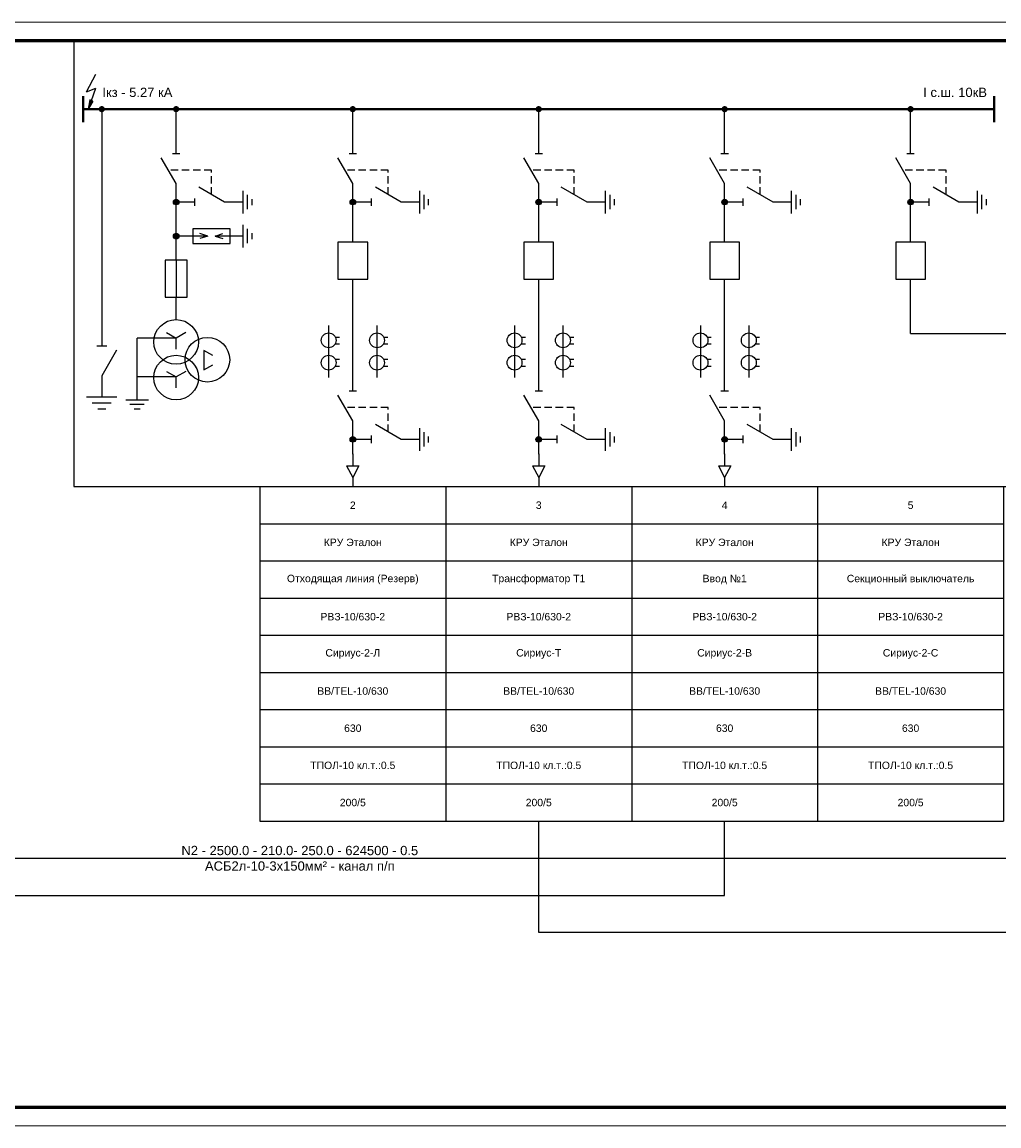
# Model space of a CAD drawing. Header units: millimetres. Extents: x 523209 to 536718, y -48289 to -47398.
# Tile 12 of 116: x 526660 to 526923, y -47992 to -47695. Entities that reach past the tile are written whole.
import ezdxf
from ezdxf.enums import TextEntityAlignment as Align

# ---------------------------------------------------------------- set-up
doc = ezdxf.new("R2010")
doc.units = ezdxf.units.MM
doc.linetypes.add('DASHED', pattern=[19.05, 12.7, -6.35])
doc.linetypes.add('JIS_02_2.0', pattern=[3, 2, -1])
for name, color, linetype, lineweight in [('ВК-линия контур', 132, 'Continuous', 15), ('ВК-линия толстая', 30, 'Continuous', 60), ('ВК-Текст', 1, 'Continuous', 30), ('электрика', 1, 'Continuous', 40)]:
    doc.layers.add(name, color=color, linetype=linetype, lineweight=lineweight)
doc.styles.get("Standard").update_dxf_attribs({"font": 'arial.ttf'})
doc.styles.add('СГЕНЕРИР_СТИЛЬ_1', font='times.ttf')

# ---------------------------------------------------------------- blocks, each defined once
blk = doc.blocks.new('*U20')
at = {"color": 0, "linetype": 'ByBlock', "lineweight": -2}
for p, q in [((0.8, 3), (6, 0)), ((10.25, -3.05), (10.25, 3.05)), ((-47.81, 0), (0, 0)), ((0, 1), (0, -1)), ((11.45, -1.93), (11.45, 1.92)), ((12.65, -0.8), (12.65, 0.8)), ((6, 0), (10.25, 0))]:
    blk.add_line(p, q, dxfattribs=at)
blk = doc.blocks.new('*U6')
at = {"color": 0, "linetype": 'ByBlock', "lineweight": -2}
for p, q in [((-6.5, 4), (-6.5, -10)), ((6.5, 4), (6.5, -10)), ((-4.71, 0.9), (-3.6, 0.9)), ((8.29, 0.9), (9.4, 0.9)), ((-4.71, -0.9), (-3.6, -0.9)), ((8.29, -0.9), (9.4, -0.9)), ((-4.71, -5.1), (-3.6, -5.1)), ((8.29, -5.1), (9.4, -5.1)), ((-4.71, -6.9), (-3.6, -6.9)), ((8.29, -6.9), (9.4, -6.9))]:
    blk.add_line(p, q, dxfattribs=at)
for centre in [(-6.5, 0), (6.5, 0), (-6.5, -6), (6.5, -6)]:
    blk.add_circle(centre, 2, dxfattribs=at)
blk = doc.blocks.new('*U10')
at = {"linetype": 'ByBlock', "lineweight": -2}
h = blk.add_hatch(color=0, dxfattribs=at)
h.dxf.hatch_style = 1
h.paths.add_polyline_path([(-12.25, 0, 1), (-13.75, 0, 1)])
at = {"color": 0, "linetype": 'ByBlock', "lineweight": -2}
for p, q in [((-8, 0), (-1.07, 4)), ((-18, 0), (-13.75, 0)), ((-12.25, 0), (-8, 0)), ((0, -1), (0, 1)), ((0, 0), (12, 0)), ((-13, -5), (-13, -0.75)), ((-14, -5), (-12, -5)), ((-13, -13), (-9, -6.07)), ((-13, -18), (-13, -13)), ((-16.05, -18), (-9.95, -18)), ((-14.93, -19.2), (-11.07, -19.2)), ((-13.8, -20.4), (-12.2, -20.4))]:
    blk.add_line(p, q, dxfattribs=at)
at = {"color": 0, "linetype": 'JIS_02_2.0', "lineweight": -2}
for p, q in [((-4.39, -9.54), (-4.39, 2.09)), ((-11, -9.54), (-4.39, -9.54))]:
    blk.add_line(p, q, dxfattribs=at)
at = {"color": 0, "linetype": 'ByBlock', "lineweight": -2}
blk.add_circle((-13, 0), 0.75, dxfattribs=at)
blk = doc.blocks.new('*U14')
at = {"linetype": 'ByBlock', "lineweight": -2}
h = blk.add_hatch(color=0, dxfattribs=at)
h.dxf.hatch_style = 1
h.paths.add_polyline_path([(-12.25, 0, 1), (-13.75, 0, 1)])
at = {"color": 0, "linetype": 'ByBlock', "lineweight": -2}
for p, q in [((-8, 0), (-1.07, 4)), ((-16.94, 0), (-13.75, 0)), ((-12.25, 0), (-8, 0)), ((0, -1), (0, 1)), ((0, 0), (4.25, 0)), ((-13, -5), (-13, -0.75)), ((-14, -5), (-12, -5)), ((-13, -13), (-9, -6.07)), ((-13, -18), (-13, -13)), ((-16.05, -18), (-9.95, -18)), ((-14.93, -19.2), (-11.07, -19.2)), ((-13.8, -20.4), (-12.2, -20.4))]:
    blk.add_line(p, q, dxfattribs=at)
at = {"color": 0, "linetype": 'JIS_02_2.0', "lineweight": -2}
for p, q in [((-4.39, -9.54), (-4.39, 2.09)), ((-11, -9.54), (-4.39, -9.54))]:
    blk.add_line(p, q, dxfattribs=at)
at = {"color": 0, "linetype": 'ByBlock', "lineweight": -2}
blk.add_circle((-13, 0), 0.75, dxfattribs=at)
blk = doc.blocks.new('*U16')
at = {"color": 0, "linetype": 'ByBlock', "lineweight": -2}
for p, q in [((0, 5), (0, 17.5)), ((0, -34.1), (0, -5))]:
    blk.add_line(p, q, dxfattribs=at)
blk.add_lwpolyline([(-4, -5), (4, -5), (4, 5), (-4, 5)], close=True, dxfattribs=at)
blk = doc.blocks.new('*U15')
at = {"color": 0, "linetype": 'ByBlock', "lineweight": -2}
for p, q in [((0, 2.16), (0, -1)), ((-1.65, -1), (1.65, -1)), ((-1.65, -1), (0, -4.13)), ((1.65, -1), (0, -4.13)), ((0, -4.13), (0, -6.63))]:
    blk.add_line(p, q, dxfattribs=at)
blk = doc.blocks.new('*T361')
at = {"layer": 'электрика', "color": 0, "linetype": 'ByBlock', "lineweight": -2, "ltscale": 0.5, "transparency": 16777216}
for p, q in [((0, 0), (50, 0)), ((0, 0), (0, -90)), ((50, 0), (50, -90)), ((0, -10), (50, -10)), ((0, -20), (50, -20)), ((0, -30), (50, -30)), ((0, -40), (50, -40)), ((0, -50), (50, -50)), ((0, -60), (50, -60)), ((0, -70), (50, -70)), ((0, -80), (50, -80)), ((0, -90), (50, -90))]:
    blk.add_line(p, q, dxfattribs=at)
at = {"layer": 'электрика', "color": 0, "lineweight": 0, "ltscale": 0.5, "transparency": 16777216, "char_height": 2, "width": 47.2559, "attachment_point": 5}
for s, insert in [('2', (25, -5)), ('КРУ Эталон ', (25, -15)), ('Отходящая линия (Резерв)', (25, -25)), ('РВЗ-10/630-2', (25, -35)), ('Сириус-2-Л', (25, -45)), ('BB/TEL-10/630', (25, -55)), ('630', (25, -65)), ('\\A1;ТПОЛ-10 кл.т.:0.5', (25, -75)), ('\\A1;200/5 ', (25, -85))]:
    blk.add_mtext(s, dxfattribs=dict(at, insert=insert))
blk = doc.blocks.new('*T362')
at = {"layer": 'электрика', "color": 0, "linetype": 'ByBlock', "lineweight": -2, "ltscale": 0.5, "transparency": 16777216}
for p, q in [((0, 0), (50, 0)), ((0, 0), (0, -90)), ((50, 0), (50, -90)), ((0, -10), (50, -10)), ((0, -20), (50, -20)), ((0, -30), (50, -30)), ((0, -40), (50, -40)), ((0, -50), (50, -50)), ((0, -60), (50, -60)), ((0, -70), (50, -70)), ((0, -80), (50, -80)), ((0, -90), (50, -90))]:
    blk.add_line(p, q, dxfattribs=at)
at = {"layer": 'электрика', "color": 0, "lineweight": 0, "ltscale": 0.5, "transparency": 16777216, "char_height": 2, "width": 47.2559, "attachment_point": 5}
for s, insert in [('3', (25, -5)), ('КРУ Эталон ', (25, -15)), ('Трансформатор Т1', (25, -25)), ('РВЗ-10/630-2', (25, -35)), ('Сириус-Т', (25, -45)), ('BB/TEL-10/630', (25, -55)), ('630', (25, -65)), ('\\A1;ТПОЛ-10 кл.т.:0.5', (25, -75)), ('\\A1;200/5 ', (25, -85))]:
    blk.add_mtext(s, dxfattribs=dict(at, insert=insert))
blk = doc.blocks.new('*U29')
at = {"linetype": 'ByBlock', "lineweight": -2}
h = blk.add_hatch(color=0, dxfattribs=at)
h.dxf.hatch_style = 1
h.paths.add_polyline_path([(-12.25, 0, 1), (-13.75, 0, 1)])
at = {"color": 0, "linetype": 'ByBlock', "lineweight": -2}
for p, q in [((-8, 0), (-1.07, 4)), ((-22.16, 0), (-13.75, 0)), ((-12.25, 0), (-8, 0)), ((0, -1), (0, 1)), ((0, 0), (12, 0)), ((-13, -5), (-13, -0.75)), ((-14, -5), (-12, -5)), ((-13, -13), (-9, -6.07)), ((-13, -18), (-13, -13)), ((-16.05, -18), (-9.95, -18)), ((-14.93, -19.2), (-11.07, -19.2)), ((-13.8, -20.4), (-12.2, -20.4))]:
    blk.add_line(p, q, dxfattribs=at)
at = {"color": 0, "linetype": 'JIS_02_2.0', "lineweight": -2}
for p, q in [((-4.39, -9.54), (-4.39, 2.09)), ((-11, -9.54), (-4.39, -9.54))]:
    blk.add_line(p, q, dxfattribs=at)
at = {"color": 0, "linetype": 'ByBlock', "lineweight": -2}
blk.add_circle((-13, 0), 0.75, dxfattribs=at)
blk = doc.blocks.new('*U28')
at = {"color": 0, "linetype": 'ByBlock', "lineweight": -2}
for p, q in [((0, 5), (0, 11.45)), ((0, 5), (0, -5)), ((0, -8), (0, -5))]:
    blk.add_line(p, q, dxfattribs=at)
blk.add_lwpolyline([(-3, -5), (3, -5), (3, 5), (-3, 5)], close=True, dxfattribs=at)
blk = doc.blocks.new('*U26')
at = {"color": 0, "linetype": 'ByBlock', "lineweight": -2}
for p, q in [((0, 5), (0, 9.5)), ((0, 1), (-0.68, 3.09)), ((0, 1), (0, 5)), ((0, 1), (0.68, 3.09)), ((0, -1), (-0.68, -3.09)), ((0, -5), (0, -1)), ((0, -1), (0.68, -3.09)), ((0, -8.5), (0, -5)), ((-3.05, -8.5), (3.05, -8.5)), ((-1.92, -9.7), (1.92, -9.7)), ((-0.8, -10.9), (0.8, -10.9))]:
    blk.add_line(p, q, dxfattribs=at)
blk.add_lwpolyline([(-2, -5), (2, -5), (2, 5), (-2, 5)], close=True, dxfattribs=at)
blk = doc.blocks.new('*U25')
at = {"color": 0, "linetype": 'ByBlock', "lineweight": -2}
for p, q in [((0, 0), (0, 16.6)), ((-3.05, 0), (3.05, 0)), ((-1.925, -1.2), (1.925, -1.2)), ((-0.8, -2.4), (0.8, -2.4))]:
    blk.add_line(p, q, dxfattribs=at)
blk = doc.blocks.new('ТН')
at = {"color": 0, "linetype": 'ByBlock', "lineweight": -2}
for p, q in [((0, 10.8), (0, 13.8)), ((-2.56, 7.28), (0, 5.8)), ((2.56, 7.28), (0, 5.8)), ((0, 5.8), (-10.5, 5.8)), ((0, 2.84), (0, 5.8)), ((0, -4.61), (-10.5, -4.61)), ((-2.56, -3.13), (0, -4.61)), ((2.56, -3.13), (0, -4.61)), ((0, -7.57), (0, -4.61))]:
    blk.add_line(p, q, dxfattribs=at)
blk.add_lwpolyline([(9.83, 1.11), (7.48, 2.46), (7.48, -2.74), (9.83, -1.39)], dxfattribs=at)
for centre in [(0, 4.8), (8.4, 0), (0, -4.8)]:
    blk.add_circle(centre, 6, dxfattribs=at)
blk.add_blockref('*U25', (-10.5, -10.8), dxfattribs=at)
blk = doc.blocks.new('Узел')
at = {"linetype": 'ByBlock', "lineweight": -2}
h = blk.add_hatch(color=0, dxfattribs=at)
h.dxf.hatch_style = 1
h.paths.add_polyline_path([(0.75, 0, 1), (-0.75, 0, 1)])
at = {"color": 0, "linetype": 'ByBlock', "lineweight": -2}
blk.add_circle((0, 0), 0.75, dxfattribs=at)
blk = doc.blocks.new('*U30')
at = {"color": 0, "linetype": 'ByBlock', "lineweight": -2}
for p, q in [((0, 5), (0, 17.5)), ((0, -19.55), (0, -5))]:
    blk.add_line(p, q, dxfattribs=at)
blk.add_lwpolyline([(-4, -5), (4, -5), (4, 5), (-4, 5)], close=True, dxfattribs=at)
blk = doc.blocks.new('*T363')
at = {"layer": 'электрика', "color": 0, "linetype": 'ByBlock', "lineweight": -2, "ltscale": 0.5, "transparency": 16777216}
for p, q in [((0, 0), (50, 0)), ((0, 0), (0, -90)), ((50, 0), (50, -90)), ((0, -10), (50, -10)), ((0, -20), (50, -20)), ((0, -30), (50, -30)), ((0, -40), (50, -40)), ((0, -50), (50, -50)), ((0, -60), (50, -60)), ((0, -70), (50, -70)), ((0, -80), (50, -80)), ((0, -90), (50, -90))]:
    blk.add_line(p, q, dxfattribs=at)
at = {"layer": 'электрика', "color": 0, "lineweight": 0, "ltscale": 0.5, "transparency": 16777216, "char_height": 2, "width": 47.2559, "attachment_point": 5}
for s, insert in [('5', (25, -5)), ('КРУ Эталон ', (25, -15)), ('Секционный выключатель', (25, -25)), ('РВЗ-10/630-2', (25, -35)), ('Сириус-2-С', (25, -45)), ('BB/TEL-10/630', (25, -55)), ('630', (25, -65)), ('\\A1;ТПОЛ-10 кл.т.:0.5', (25, -75)), ('\\A1;200/5 ', (25, -85))]:
    blk.add_mtext(s, dxfattribs=dict(at, insert=insert))
blk = doc.blocks.new('*T364')
at = {"layer": 'электрика', "color": 0, "linetype": 'ByBlock', "lineweight": -2, "ltscale": 0.5, "transparency": 16777216}
for p, q in [((0, 0), (50, 0)), ((0, 0), (0, -90)), ((50, 0), (50, -90)), ((0, -10), (50, -10)), ((0, -20), (50, -20)), ((0, -30), (50, -30)), ((0, -40), (50, -40)), ((0, -50), (50, -50)), ((0, -60), (50, -60)), ((0, -70), (50, -70)), ((0, -80), (50, -80)), ((0, -90), (50, -90))]:
    blk.add_line(p, q, dxfattribs=at)
at = {"layer": 'электрика', "color": 0, "lineweight": 0, "ltscale": 0.5, "transparency": 16777216, "char_height": 2, "width": 47.2559, "attachment_point": 5}
for s, insert in [('4', (25, -5)), ('КРУ Эталон ', (25, -15)), ('Ввод №1', (25, -25)), ('РВЗ-10/630-2', (25, -35)), ('Сириус-2-В', (25, -45)), ('BB/TEL-10/630', (25, -55)), ('630', (25, -65)), ('\\A1;ТПОЛ-10 кл.т.:0.5', (25, -75)), ('\\A1;200/5 ', (25, -85))]:
    blk.add_mtext(s, dxfattribs=dict(at, insert=insert))
blk = doc.blocks.new('*U33')
at = {"layer": 'ВК-линия контур', "color": 0}
for p, q in [((-1051, 297), (0, 297)), ((0, 0), (-1051, 0))]:
    blk.add_line(p, q, dxfattribs=at)
at = {"layer": 'ВК-линия толстая', "color": 0}
blk.add_lwpolyline([(-1031, 5), (-1031, 292), (-5, 292), (-5, 5)], close=True, dxfattribs=at)
at = {"layer": 'ВК-Текст', "color": 0}
blk.add_attdef('ЛИСТ_АЛ', text='', height=2.5, dxfattribs=at).set_placement((-10, 288.5), align=Align.MIDDLE_CENTER)
at = {"layer": 'ВК-Текст', "color": 0, "ltscale": 0.5}
blk.add_attdef('ВЕРХНИЙ_ШИФР', text='', height=0.000005, rotation=180, dxfattribs=at).set_placement((-1031, 278), align=Align.MIDDLE_CENTER)
at = {"layer": 'ВК-Текст', "color": 0, "flags": 12}
blk.add_attdef('ФОРМАТ_ЛИСТА', (-42, 1.56), '', height=2.5, dxfattribs=at)
blk = doc.blocks.new('КЗ')
at = {"linetype": 'ByBlock', "lineweight": -2}
h = blk.add_hatch(color=0, dxfattribs=at)
h.dxf.hatch_style = 1
h.paths.add_polyline_path([(1.02, -5.86), (-0.71, -5.23), (-1.55, -10.23)])
for p, q in [((-2.53, -0.99), (2.53, 8.56)), ((-2.53, -0.99), (2.53, 0.99)), ((0.15, -5.54), (2.53, 0.99))]:
    blk.add_line(p, q)
at = {"color": 0, "linetype": 'ByBlock', "lineweight": -2}
for p, q in [((-0.71, -5.23), (-1.55, -10.23)), ((1.02, -5.86), (-1.55, -10.23)), ((1.02, -5.86), (-0.71, -5.23))]:
    blk.add_line(p, q, dxfattribs=at)

msp = doc.modelspace()

# ---------------------------------------------------------------- linework, layer by layer
at = {"color": 0}
msp.add_line((526676.61393, -47718.11678), (526921.61393, -47718.11678), dxfattribs=at)
msp.add_line((526899.11393, -47778.4457), (526949.11393, -47778.4457))
at = {"color": 7, "linetype": 'DASHED', "ltscale": 50}
msp.add_lwpolyline([(526674.11393, -47699.68781), (526674.11393, -47819.68781), (527174.11393, -47819.68781), (527174.11393, -47699.68781), (526674.11393, -47699.68781)], dxfattribs=at)
at = {"color": 0, "const_width": 0.83074}
for points in [[(526681.19856, -47718.11678, 1), (526682.0293, -47718.11678, 1)], [(526701.19856, -47718.11678, 1), (526702.0293, -47718.11678, 1)], [(526748.69856, -47718.11678, 1), (526749.5293, -47718.11678, 1)], [(526798.69856, -47718.11678, 1), (526799.5293, -47718.11678, 1)], [(526848.69856, -47718.11678, 1), (526849.5293, -47718.11678, 1)], [(526898.69856, -47718.11678, 1), (526899.5293, -47718.11678, 1)]]:
    msp.add_lwpolyline(points, format="xyb", close=True, dxfattribs=at)
for points in [[(527273.04314, -47725.87915), (527209.15502, -47725.87915), (527209.15502, -47929.68774), (527209.15502, -47939.68774), (526799.11393, -47939.68774), (526799.11393, -47909.68781)], [(526468.11403, -47909.68774), (526468.11403, -47919.68774), (526999.11393, -47919.68774), (526999.11393, -47909.68774)], [(526568.11403, -47909.68774), (526568.11403, -47929.68774), (526849.11393, -47929.68774), (526849.11393, -47909.68774)]]:
    msp.add_lwpolyline(points)
at = {"layer": 'электрика', "color": 0}
for p, q in [((526676.61393, -47714.60115), (526676.61393, -47721.6324)), ((526921.61393, -47714.60115), (526921.61393, -47721.6324)), ((526676.61393, -47718.11678), (526921.61393, -47718.11678))]:
    msp.add_line(p, q, dxfattribs=at)

# ---------------------------------------------------------------- block references
for name, p in [('*U33', (527424.11413, -47991.68774)), ('*U16', (526749.11393, -47758.89724)), ('*U16', (526799.11393, -47758.89724)), ('*U16', (526849.11393, -47758.89724)), ('*U30', (526899.11393, -47758.89724)), ('Узел', (526701.61393, -47752.27568)), ('*U28', (526701.61393, -47763.73021)), ('ТН', (526701.61393, -47785.53021)), ('*U6', (526749.11393, -47780.32806)), ('*U6', (526799.11393, -47780.32806)), ('*U6', (526849.11393, -47780.32806)), ('*U15', (526749.11393, -47813.05492)), ('*U15', (526799.11393, -47813.05492)), ('*U15', (526849.11393, -47813.05492)), ('*T361', (526724.11393, -47819.68781)), ('*T362', (526774.11393, -47819.68781)), ('*T364', (526824.11393, -47819.68781)), ('*T363', (526874.11393, -47819.68781))]:
    msp.add_blockref(name, p)
at = {"color": 0, "xscale": 0.5, "yscale": 0.5, "zscale": 0.5}
msp.add_blockref('КЗ', (526678.72866, -47713.0005), dxfattribs=at)
at = {"xscale": 1.333333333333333, "yscale": 1.333333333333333, "zscale": 1.333333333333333, "rotation": 270}
msp.add_blockref('*U20', (526681.61393, -47781.86355), dxfattribs=at)
for name, p, rotation in [('*U29', (526701.61393, -47730.11678), 90), ('*U10', (526749.11393, -47730.11678), 90), ('*U10', (526799.11393, -47730.11678), 90), ('*U10', (526849.11393, -47730.11678), 90), ('*U10', (526899.11393, -47730.11678), 90), ('*U26', (526711.11393, -47752.27568), 89.99999999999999), ('*U14', (526749.11393, -47793.96368), 90), ('*U14', (526799.11393, -47793.96368), 90), ('*U14', (526849.11393, -47793.96368), 90)]:
    msp.add_blockref(name, p, dxfattribs=dict(rotation=rotation))

# ---------------------------------------------------------------- texts
at = {"color": 0}
for s, p in [('Iкз - 5.27 кА', (526691.1891, -47713.60108)), ('I с.ш. 10кВ', (526911.08588, -47713.60115))]:
    msp.add_text(s, height=2.5, dxfattribs=at).set_placement(p, align=Align.MIDDLE_CENTER)
at = {"lineweight": 0, "insert": (526733.61398, -47919.68774), "char_height": 2.5, "attachment_point": 5, "style": 'СГЕНЕРИР_СТИЛЬ_1'}
msp.add_mtext('\\pl2.5;{\\fArial|b0|i0|c204|p34;\\C7;N2 - 2500.0 - 210.0- 250.0 - 624500 - 0.5 \\PАСБ2л-10-3х150мм² - канал п/п\\H1.854x; }', dxfattribs=at)

doc.saveas('drawing.dxf')
